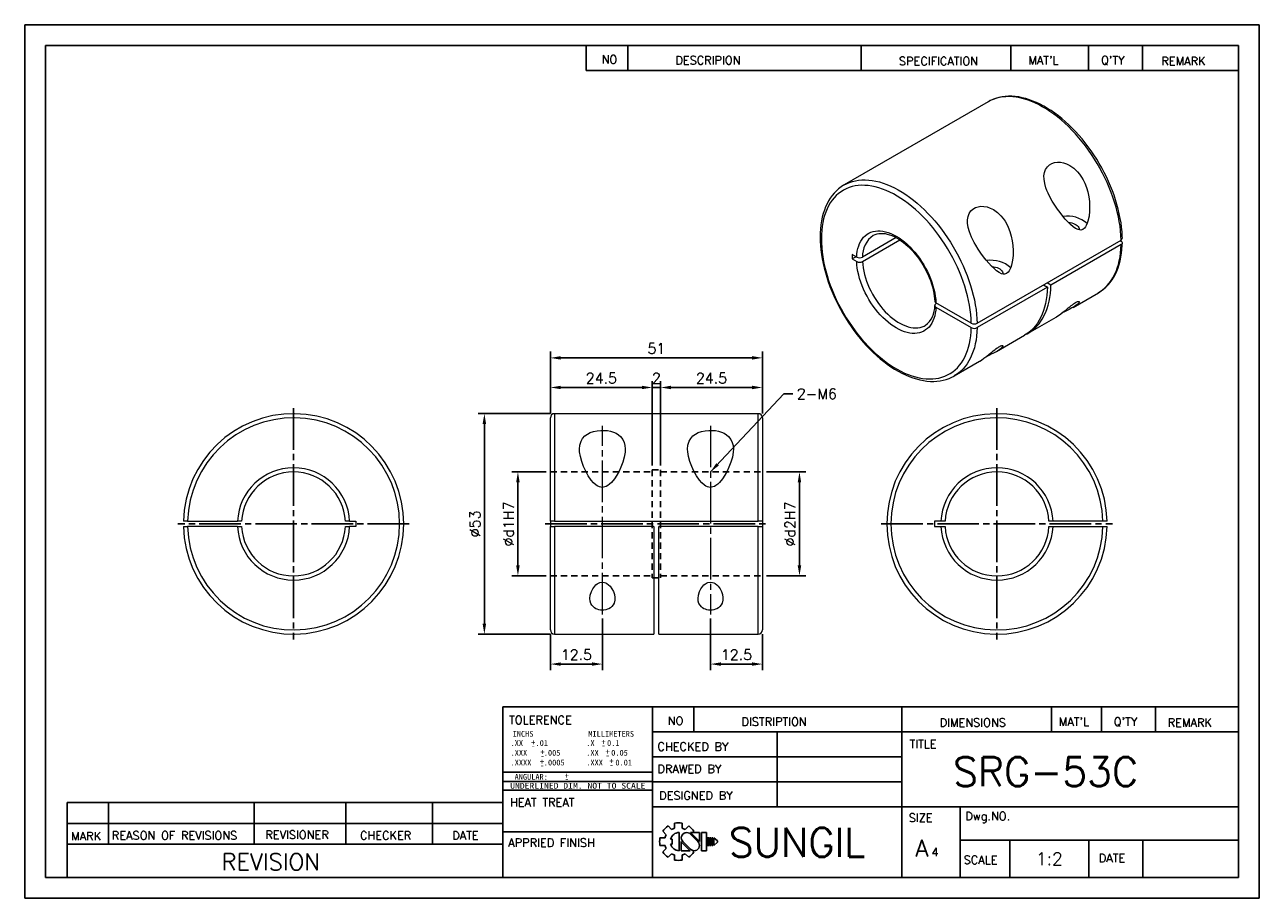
# Model space of a CAD drawing. Extents: x 10 to 307, y 10 to 220.
import ezdxf
from ezdxf.enums import TextEntityAlignment as Align

# ---------------------------------------------------------------- set-up
doc = ezdxf.new("R2010")
doc.units = 0
doc.header["$LTSCALE"] = 0.5
doc.header["$MEASUREMENT"] = 0
doc.linetypes.add('CENTER', pattern=[27, 20, -2, 3, -2])
doc.linetypes.add('HIDDEN', pattern=[5, 3, -2])
doc.layers.get('0').update_dxf_attribs({"linetype": 'CONTINUOUS'})
doc.layers.get('Defpoints').update_dxf_attribs({"linetype": 'CONTINUOUS'})
doc.layers.add('DIM', color=4, linetype='CONTINUOUS')
doc.styles.add('MONOTXT', font='DotumChe.ttf')
doc.styles.get("Standard").update_dxf_attribs({"font": 'romans.shx', "bigfont": 'whgtxt.shx'})
doc.dimstyles.new('LIM', dxfattribs={"dimtxt": 2.5, "dimasz": 2.5, "dimexe": 1.5, "dimexo": 1, "dimgap": 1, "dimtad": 1, "dimdec": 3, "dimzin": 9, "dimdsep": 46, "dimtxsty": 'Standard', "dimcen": 2.5, "dimclrd": 1, "dimclre": 1, "dimadec": 0, "dimazin": 0, "dimtfac": 1, "dimtdec": 3, "dimtmove": 0, "dimatfit": 3, "dimfxl": 0, "dimtolj": 1, "dimtzin": 0, "dimarcsym": 0})

# ---------------------------------------------------------------- blocks, each defined once
blk = doc.blocks.new('*D154')
at = {"color": 1, "lineweight": -2}
for p, q in [((136.47, 126.5), (136.47, 141.41)), ((138.97, 139.91), (184.97, 139.91)), ((187.47, 126.5), (187.47, 141.41))]:
    blk.add_line(p, q, dxfattribs=at)
at = {"color": 1}
for points in [[(138.97, 140.33), (138.97, 139.49), (136.47, 139.91)], [(184.97, 140.33), (184.97, 139.49), (187.47, 139.91)]]:
    blk.add_solid(points, dxfattribs=at)
at = {"layer": 'Defpoints', "color": 0}
for p in [(187.47, 139.91), (136.47, 125.5), (187.47, 125.5)]:
    blk.add_point(p, dxfattribs=at)
at = {"color": 0, "insert": (161.97, 142.16), "char_height": 2.5, "attachment_point": 5}
blk.add_mtext('\\A1;51', dxfattribs=at)
blk = doc.blocks.new('*D156')
at = {"color": 1, "lineweight": -2}
for p, q in [((136.47, 126.5), (136.47, 134.29)), ((160.97, 114), (160.97, 134.29)), ((138.97, 132.79), (158.47, 132.79))]:
    blk.add_line(p, q, dxfattribs=at)
at = {"color": 1}
for points in [[(138.97, 133.21), (138.97, 132.38), (136.47, 132.79)], [(158.47, 133.21), (158.47, 132.38), (160.97, 132.79)]]:
    blk.add_solid(points, dxfattribs=at)
at = {"layer": 'Defpoints', "color": 0}
for p in [(160.97, 132.79), (136.47, 125.5), (160.97, 113)]:
    blk.add_point(p, dxfattribs=at)
at = {"color": 0, "insert": (148.72, 135.04), "char_height": 2.5, "attachment_point": 5}
blk.add_mtext('\\A1;24.5', dxfattribs=at)
blk = doc.blocks.new('*D157')
at = {"color": 1, "lineweight": -2}
for p, q in [((162.97, 114), (162.97, 134.29)), ((187.47, 126.5), (187.47, 134.29)), ((184.97, 132.79), (165.47, 132.79))]:
    blk.add_line(p, q, dxfattribs=at)
at = {"color": 1}
for points in [[(165.47, 133.21), (165.47, 132.38), (162.97, 132.79)], [(184.97, 133.21), (184.97, 132.38), (187.47, 132.79)]]:
    blk.add_solid(points, dxfattribs=at)
at = {"layer": 'Defpoints', "color": 0}
for p in [(162.97, 132.79), (187.47, 125.5), (162.97, 113)]:
    blk.add_point(p, dxfattribs=at)
at = {"color": 0, "insert": (175.22, 135.04), "char_height": 2.5, "attachment_point": 5}
blk.add_mtext('\\A1;24.5', dxfattribs=at)
blk = doc.blocks.new('*D158')
at = {"color": 1, "lineweight": -2}
for p, q in [((160.97, 114), (160.97, 134.29)), ((162.97, 114), (162.97, 134.29)), ((158.47, 132.79), (155.97, 132.79)), ((160.97, 132.79), (162.97, 132.79)), ((165.47, 132.79), (167.97, 132.79))]:
    blk.add_line(p, q, dxfattribs=at)
at = {"color": 1}
for points in [[(158.47, 133.21), (158.47, 132.38), (160.97, 132.79)], [(165.47, 133.21), (165.47, 132.38), (162.97, 132.79)]]:
    blk.add_solid(points, dxfattribs=at)
at = {"layer": 'Defpoints', "color": 0}
for p in [(162.97, 132.79), (160.97, 113), (162.97, 113)]:
    blk.add_point(p, dxfattribs=at)
at = {"color": 0, "insert": (161.97, 135.04), "char_height": 2.5, "attachment_point": 5}
blk.add_mtext('\\A1;2', dxfattribs=at)
blk = doc.blocks.new('*D159')
at = {"color": 1, "lineweight": -2}
for p, q in [((148.97, 77.23), (148.97, 64.8)), ((136.47, 73.5), (136.47, 64.8)), ((138.97, 66.3), (146.47, 66.3))]:
    blk.add_line(p, q, dxfattribs=at)
at = {"color": 1}
for points in [[(138.97, 66.72), (138.97, 65.89), (136.47, 66.3)], [(146.47, 66.72), (146.47, 65.89), (148.97, 66.3)]]:
    blk.add_solid(points, dxfattribs=at)
at = {"layer": 'Defpoints', "color": 0}
for p in [(148.97, 78.23), (136.47, 74.5), (148.97, 66.3)]:
    blk.add_point(p, dxfattribs=at)
at = {"color": 0, "insert": (142.72, 68.55), "char_height": 2.5, "attachment_point": 5}
blk.add_mtext('\\A1;12.5', dxfattribs=at)
blk = doc.blocks.new('*D160')
at = {"color": 1, "lineweight": -2}
for p, q in [((174.97, 77.23), (174.97, 64.8)), ((187.47, 73.5), (187.47, 64.8)), ((184.97, 66.3), (177.47, 66.3))]:
    blk.add_line(p, q, dxfattribs=at)
at = {"color": 1}
for points in [[(177.47, 66.72), (177.47, 65.89), (174.97, 66.3)], [(184.97, 66.72), (184.97, 65.89), (187.47, 66.3)]]:
    blk.add_solid(points, dxfattribs=at)
at = {"layer": 'Defpoints', "color": 0}
for p in [(174.97, 78.23), (187.47, 74.5), (174.97, 66.3)]:
    blk.add_point(p, dxfattribs=at)
at = {"color": 0, "insert": (181.22, 68.55), "char_height": 2.5, "attachment_point": 5}
blk.add_mtext('\\A1;12.5', dxfattribs=at)
blk = doc.blocks.new('*D161')
at = {"color": 1, "lineweight": -2}
for p, q in [((136.47, 126.5), (119.08, 126.5)), ((120.58, 76), (120.58, 124)), ((136.47, 73.5), (119.08, 73.5))]:
    blk.add_line(p, q, dxfattribs=at)
at = {"color": 1}
for points in [[(120.16, 124), (121, 124), (120.58, 126.5)], [(120.16, 76), (121, 76), (120.58, 73.5)]]:
    blk.add_solid(points, dxfattribs=at)
at = {"layer": 'Defpoints', "color": 0}
for p in [(120.58, 126.5), (137.47, 126.5), (137.47, 73.5)]:
    blk.add_point(p, dxfattribs=at)
at = {"color": 0, "insert": (118.33, 100), "char_height": 2.5, "attachment_point": 5, "rotation": 90}
blk.add_mtext('\\A1;%%c53', dxfattribs=at)
blk = doc.blocks.new('*D162')
at = {"color": 1, "lineweight": -2}
for p, q in [((135.47, 112.5), (127.15, 112.5)), ((128.65, 110), (128.65, 90)), ((135.47, 87.5), (127.15, 87.5))]:
    blk.add_line(p, q, dxfattribs=at)
at = {"color": 1}
for points in [[(128.23, 110), (129.07, 110), (128.65, 112.5)], [(128.23, 90), (129.07, 90), (128.65, 87.5)]]:
    blk.add_solid(points, dxfattribs=at)
at = {"layer": 'Defpoints', "color": 0}
for p in [(136.47, 112.5), (128.65, 87.5), (136.47, 87.5)]:
    blk.add_point(p, dxfattribs=at)
at = {"color": 0, "insert": (126.4, 100), "char_height": 2.5, "attachment_point": 5, "rotation": 90}
blk.add_mtext('\\A1;%%cd1H7', dxfattribs=at)
blk = doc.blocks.new('*D163')
at = {"color": 1, "lineweight": -2}
for p, q in [((188.47, 112.5), (197.88, 112.5)), ((196.38, 110), (196.38, 90)), ((188.47, 87.5), (197.88, 87.5))]:
    blk.add_line(p, q, dxfattribs=at)
at = {"color": 1}
for points in [[(195.96, 110), (196.79, 110), (196.38, 112.5)], [(195.96, 90), (196.79, 90), (196.38, 87.5)]]:
    blk.add_solid(points, dxfattribs=at)
at = {"layer": 'Defpoints', "color": 0}
for p in [(187.47, 112.5), (187.47, 87.5), (196.38, 87.5)]:
    blk.add_point(p, dxfattribs=at)
at = {"color": 0, "insert": (194.13, 100), "char_height": 2.5, "attachment_point": 5, "rotation": 90}
blk.add_mtext('\\A1;%%cd2H7', dxfattribs=at)

msp = doc.modelspace()

# ---------------------------------------------------------------- linework, layer by layer
for p, q in [((307, 220), (10, 220)), ((10, 220), (10, 10)), ((307, 10), (307, 220)), ((302, 215), (15, 215)), ((15, 215), (15, 15)), ((145.0907, 215), (145.0907, 209)), ((155.0907, 215), (155.0907, 209)), ((211.2097, 215), (211.2097, 209)), ((247.2097, 215), (247.2097, 209)), ((265.9405, 215), (265.9405, 209)), ((278.9405, 215), (278.9405, 209)), ((302, 15), (302, 215)), ((145.0907, 209), (302, 209)), ((125, 15), (125, 56)), ((125, 56), (302, 56)), ((161, 56), (161, 15)), ((171, 56), (171, 50)), ((221, 56), (221, 15)), ((257, 56), (257, 50)), ((269, 56), (269, 50)), ((282, 56), (282, 50)), ((161, 50), (302, 50)), ((191, 50), (191, 32)), ((161, 44), (221, 44)), ((125, 36), (161, 36)), ((161, 38), (221, 38)), ((20.1963, 15), (20.1963, 33)), ((20.1963, 33), (125, 33)), ((30.1963, 33), (30.1963, 23)), ((65.2416, 33), (65.2416, 23)), ((87.2739, 33), (87.2739, 23)), ((108.0991, 33), (108.0991, 23)), ((161, 32), (302, 32)), ((235, 32), (235, 15)), ((20.1963, 28), (125, 28)), ((125, 26), (161, 26)), ((235, 24), (302, 24)), ((247, 24), (247, 15)), ((265.9684, 24), (265.9684, 15)), ((279.008, 24), (279.008, 15)), ((20.1963, 23), (125, 23)), ((15, 15), (302, 15)), ((10, 10), (307, 10))]:
    msp.add_line(p, q)
at = {"color": 7, "linetype": 'Continuous', "lineweight": 15}
for p, q in [((241.7817, 201.4762), (207.1335, 181.4742)), ((241.8166, 201.4963), (241.7817, 201.4762)), ((219.6379, 168.8162), (211.5555, 164.1503)), ((211.5555, 163.0888), (220.5339, 168.272)), ((239.1151, 148.2405), (273.7633, 168.2425)), ((273.7633, 167.181), (256.8635, 157.425)), ((273.5511, 168.12), (273.7631, 167.9976)), ((210.1404, 164.1509), (209.0687, 164.7696)), ((209.0687, 164.7696), (209.0687, 163.7081)), ((209.9881, 164.2388), (209.0687, 163.7081)), ((209.0687, 163.7081), (210.1404, 163.0894)), ((255.0956, 157.4659), (256.015, 156.9351)), ((256.8635, 157.425), (255.9441, 157.9557)), ((256.015, 156.9351), (239.1151, 147.179)), ((262.1849, 152.0573), (268.2796, 155.5757)), ((229.4216, 153.0201), (229.2093, 152.8975)), ((237.7007, 148.2407), (229.2102, 153.1421)), ((229.2102, 152.0806), (237.7007, 147.1792)), ((251.3797, 145.8196), (258.1062, 149.7027)), ((243.8001, 141.444), (250.5312, 145.3297)), ((233.6313, 135.5737), (239.7214, 139.0894)), ((233.6313, 135.5737), (233.5786, 135.5434)), ((136.4739, 100.6478), (136.4739, 125.4978)), ((186.4739, 126.4978), (137.4739, 126.4978)), ((137.4739, 126.4978), (137.4739, 100.6478)), ((186.4739, 100.6478), (186.4739, 126.4978)), ((187.4739, 125.4978), (187.4739, 100.6478)), ((136.4739, 100.6478), (136.4739, 113.4978)), ((187.4739, 113.4978), (187.4739, 100.6478)), ((49.1831, 100.6478), (48.1828, 100.6478)), ((48.1828, 99.3478), (49.1831, 99.3478)), ((49.1831, 100.6478), (61.1905, 100.6478)), ((61.1905, 99.3478), (49.1831, 99.3478)), ((62.1918, 100.6478), (61.1905, 100.6478)), ((61.1905, 99.3478), (62.1918, 99.3478)), ((88.1592, 100.6478), (87.158, 100.6478)), ((87.158, 99.3478), (88.1592, 99.3478)), ((88.1592, 100.6478), (89.6749, 100.6478)), ((89.6749, 99.3478), (88.1592, 99.3478)), ((89.6749, 100.6478), (89.6749, 99.3478)), ((137.4739, 100.6478), (136.4739, 100.6478)), ((136.4739, 100.6478), (136.4739, 99.3478)), ((136.4739, 74.4978), (136.4739, 99.3478)), ((136.4739, 99.3478), (137.4739, 99.3478)), ((136.4739, 86.4978), (136.4739, 99.3478)), ((137.4739, 100.6478), (186.4739, 100.6478)), ((161.3739, 99.3478), (137.4739, 99.3478)), ((137.4739, 99.3478), (137.4739, 73.4978)), ((161.3739, 99.3478), (161.3739, 73.4978)), ((162.5739, 73.4978), (162.5739, 99.3478)), ((186.4739, 99.3478), (162.5739, 99.3478)), ((187.4739, 100.6478), (186.4739, 100.6478)), ((186.4739, 99.3478), (187.4739, 99.3478)), ((186.4739, 73.4978), (186.4739, 99.3478)), ((187.4739, 100.6478), (187.4739, 99.3478)), ((187.4739, 99.3478), (187.4739, 74.4978)), ((187.4739, 99.3478), (187.4739, 86.4978)), ((228.89, 100.6478), (228.89, 99.3478)), ((230.4057, 100.6478), (228.89, 100.6478)), ((228.89, 99.3478), (230.4057, 99.3478)), ((231.4069, 100.6478), (230.4057, 100.6478)), ((230.4057, 99.3478), (231.4069, 99.3478)), ((257.3744, 100.6478), (256.3731, 100.6478)), ((256.3731, 99.3478), (257.3744, 99.3478)), ((269.3817, 100.6478), (257.3744, 100.6478)), ((257.3744, 99.3478), (269.3817, 99.3478)), ((270.3821, 100.6478), (269.3817, 100.6478)), ((269.3817, 99.3478), (270.3821, 99.3478)), ((137.4739, 73.4978), (161.3739, 73.4978)), ((162.5739, 73.4978), (186.4739, 73.4978))]:
    msp.add_line(p, q, dxfattribs=at)
at = {"color": 1, "linetype": 'CENTER'}
for p, q in [((74.6749, 127.8228), (74.6749, 72.1728)), ((243.8902, 127.8228), (243.8902, 72.1728)), ((102.4999, 99.9978), (46.8605, 99.9978)), ((135.1989, 99.9978), (188.7489, 99.9978)), ((216.0652, 99.9978), (271.7087, 99.9978))]:
    msp.add_line(p, q, dxfattribs=at)
at = {"color": 1, "linetype": 'CENTER', "lineweight": 15}
for p, q in [((148.9739, 78.2286), (148.9739, 123.6123)), ((174.9739, 123.6123), (174.9739, 78.2286))]:
    msp.add_line(p, q, dxfattribs=at)
at = {"color": 5, "linetype": 'HIDDEN'}
for p, q in [((160.9739, 112.9978), (160.9739, 86.9978)), ((160.9739, 112.9978), (162.9739, 112.9978)), ((162.9739, 112.9978), (162.9739, 86.9978)), ((136.4739, 112.4978), (160.9739, 112.4978)), ((162.9739, 112.4978), (187.4739, 112.4978)), ((136.4739, 87.4978), (160.9739, 87.4978)), ((160.9739, 86.9978), (162.9739, 86.9978)), ((162.9739, 87.4978), (187.4739, 87.4978))]:
    msp.add_line(p, q, dxfattribs=at)
at = {"color": 0}
for p, q in [((125, 40.2855), (161, 40.2855)), ((125, 38.0531), (161, 38.0531))]:
    msp.add_line(p, q, dxfattribs=at)
at = {"color": 7, "linetype": 'Continuous', "lineweight": 15, "flags": 128}
for points in [[(273.7633, 168.2425), (273.7187, 169.3208), (273.6298, 170.4209), (273.4968, 171.5402), (273.32, 172.6761), (273.0998, 173.8258), (272.8368, 174.9867), (272.5315, 176.156), (272.1847, 177.3309), (271.7972, 178.5086), (271.37, 179.6864), (270.904, 180.8615), (270.4004, 182.031), (269.8603, 183.1921), (269.2851, 184.3423), (268.6761, 185.4786), (268.0346, 186.5984), (267.3624, 187.6991), (266.6609, 188.778), (265.9318, 189.8326), (265.1769, 190.8604), (264.3979, 191.859), (263.5967, 192.8259), (262.7751, 193.7589), (261.9352, 194.6558), (261.079, 195.5145), (260.2084, 196.3328), (259.3255, 197.1089), (258.4324, 197.841), (257.5312, 198.5272), (256.6241, 199.166), (255.7133, 199.7558), (254.8008, 200.2953), (253.8889, 200.7832), (252.9797, 201.2183), (252.0753, 201.5995), (251.178, 201.9261), (250.2897, 202.1971), (249.4128, 202.412), (248.5491, 202.5703), (247.7008, 202.6715), (246.87, 202.7155), (246.0584, 202.7021), (245.2682, 202.6314), (244.5011, 202.5035), (243.7589, 202.3187), (243.0435, 202.0775), (242.3565, 201.7805), (241.8166, 201.4963)], [(274.0562, 168.6516), (274.0392, 169.1942), (273.976, 170.2357), (273.8725, 171.2941), (273.729, 172.3671), (273.5459, 173.4525), (273.3238, 174.5481), (273.0632, 175.6517), (272.7648, 176.7608), (272.4292, 177.8733), (272.0571, 178.987), (271.6495, 180.0994), (271.2072, 181.2084), (270.7312, 182.3116), (270.2224, 183.4069), (269.6821, 184.4919), (269.1111, 185.5644), (268.5109, 186.6223), (267.8826, 187.6632), (267.2275, 188.6852), (266.547, 189.686), (265.8424, 190.6635), (265.1152, 191.6158), (264.3668, 192.5409), (263.5988, 193.4367), (262.8127, 194.3016), (262.0101, 195.1335), (261.1925, 195.9308), (260.3615, 196.6918), (259.5189, 197.4148), (258.6662, 198.0983), (257.8051, 198.7407), (256.9374, 199.3406), (256.0647, 199.8967), (255.1887, 200.4076), (254.3112, 200.872), (253.434, 201.2889), (252.5589, 201.6571), (251.6879, 201.9755), (250.8228, 202.2433), (249.9657, 202.4597), (249.1185, 202.6241), (248.2834, 202.7358), (247.4625, 202.7947), (246.658, 202.8007), (245.8718, 202.7538), (245.1061, 202.6544), (244.3626, 202.5031), (243.643, 202.3006), (242.9489, 202.0477), (242.2815, 201.7452), (241.8221, 201.4929)], [(256.7984, 178.2788), (256.1808, 179.5103), (255.9063, 180.1516), (255.6646, 180.8037), (255.3716, 181.8319), (255.2076, 182.8755), (255.1988, 183.7015), (255.3252, 184.5028), (255.5919, 185.2139), (256.0214, 185.8521), (256.5065, 186.2981), (257.1079, 186.6461), (257.7312, 186.8547), (258.4247, 186.954), (259.1398, 186.9366), (259.8833, 186.8035), (260.6537, 186.546), (261.4111, 186.1707), (262.3698, 185.5026), (263.2456, 184.6636), (263.754, 184.0479), (264.2132, 183.3856), (264.6278, 182.674), (264.9913, 181.9293), (265.4029, 180.8798), (265.726, 179.7908), (265.9658, 178.656), (266.1188, 177.4992), (266.1846, 176.3397), (266.1619, 175.1721), (266.0383, 173.9849), (265.7883, 172.8079), (265.6094, 172.2599), (265.3771, 171.7332), (265.1875, 171.4104), (264.9608, 171.1187), (264.5358, 170.7806), (264.0642, 170.64), (263.7282, 170.6514), (263.3922, 170.7348), (262.7883, 171.0242), (262.202, 171.4334), (261.5665, 171.9804), (260.9436, 172.5965), (260.3222, 173.275), (259.7083, 174.0004), (259.0578, 174.8263), (258.4189, 175.6982), (257.7886, 176.6271), (257.1834, 177.6015), (256.7984, 178.2788)], [(207.1335, 181.4687), (206.9939, 181.3921), (206.3834, 180.993), (205.8031, 180.5471), (205.2539, 180.0552), (204.7368, 179.5181), (204.2527, 178.9365), (203.8026, 178.3114), (203.3876, 177.644), (203.0086, 176.9352), (202.6667, 176.1867), (202.3628, 175.3999), (202.0977, 174.5767), (201.8721, 173.719), (201.6866, 172.8287), (201.5416, 171.9081), (201.4372, 170.9593), (201.3738, 169.9844), (201.3512, 168.9858), (201.3695, 167.9655), (201.4284, 166.9259), (201.5276, 165.8693), (201.6669, 164.7977), (201.8457, 163.7135), (202.0637, 162.6188), (202.3202, 161.5161), (202.6147, 160.4074), (202.9464, 159.2951), (203.3146, 158.1815), (203.7185, 157.0688), (204.1571, 155.9594), (204.6296, 154.8554), (205.1349, 153.7592), (205.672, 152.673), (206.2397, 151.599), (206.8369, 150.5395), (207.4622, 149.4966), (208.1145, 148.4726), (208.7924, 147.4694), (209.4945, 146.4893), (210.2194, 145.5342), (210.9656, 144.6062), (211.7315, 143.7071), (212.5158, 142.8389), (213.3168, 142.0033), (214.1328, 141.2023), (214.9624, 140.4373), (215.8039, 139.7102), (216.6556, 139.0224), (217.5159, 138.3756), (218.383, 137.7711), (219.2552, 137.2103), (220.131, 136.6945), (221.0084, 136.2251), (221.8857, 135.8031), (222.7611, 135.4297), (223.6326, 135.1059), (224.4985, 134.8327), (225.3565, 134.6107), (226.2049, 134.4408), (227.0413, 134.3235), (227.8638, 134.2589), (228.6702, 134.2473), (229.4585, 134.2886), (230.2265, 134.3824), (230.9724, 134.5282), (231.6946, 134.7253), (232.3915, 134.9729), (233.0618, 135.2701), (233.5723, 135.5451)], [(237.7007, 148.2407), (237.6559, 149.295), (237.5671, 150.3709), (237.4346, 151.4657), (237.2587, 152.5769), (237.0397, 153.7015), (236.7783, 154.837), (236.475, 155.9805), (236.1307, 157.1292), (235.7461, 158.2803), (235.3221, 159.431), (234.86, 160.5785), (234.3606, 161.7199), (233.8254, 162.8526), (233.2555, 163.9737), (232.6524, 165.0804), (232.0176, 166.1701), (231.3526, 167.2401), (230.659, 168.2878), (229.9386, 169.3106), (229.1931, 170.306), (228.4242, 171.2716), (227.634, 172.205), (226.8243, 173.104), (225.9972, 173.9663), (225.1545, 174.7898), (224.2985, 175.5726), (223.4311, 176.3126), (222.5546, 177.0082), (221.671, 177.6575), (220.7826, 178.259), (219.8914, 178.8113), (218.9997, 179.3129), (218.1097, 179.7627), (217.2234, 180.1596), (216.3432, 180.5025), (215.4712, 180.7907), (214.6094, 181.0234), (213.76, 181.2), (212.9251, 181.3202), (212.1067, 181.3837), (211.3068, 181.3902), (210.5273, 181.3398), (209.7703, 181.2326), (209.0374, 181.0689), (208.3306, 180.849), (207.6516, 180.5735), (207.0019, 180.2431), (206.3833, 179.8586), (205.7971, 179.4208), (205.245, 178.931), (204.7281, 178.3903), (204.2477, 177.7999), (203.8051, 177.1614), (203.4013, 176.4764), (203.0374, 175.7464), (202.7141, 174.9733), (202.4323, 174.1589), (202.1927, 173.3053), (201.9958, 172.4146), (201.8422, 171.4889), (201.7322, 170.5305), (201.6661, 169.5417), (201.6441, 168.5249), (201.6661, 167.4828), (201.7322, 166.4176), (201.8422, 165.3322), (201.9958, 164.2292), (202.1927, 163.1111), (202.4323, 161.9809), (202.7141, 160.8412), (203.0374, 159.6949), (203.4013, 158.5446), (203.8051, 157.3934), (204.2477, 156.2439), (204.7281, 155.0989), (205.245, 153.9614), (205.7971, 152.834), (206.3833, 151.7196), (207.0019, 150.6207), (207.6516, 149.5402), (208.3306, 148.4807), (209.0374, 147.4448), (209.7703, 146.4349), (210.5273, 145.4537), (211.3068, 144.5034), (212.1067, 143.5864), (212.9251, 142.7049), (213.76, 141.8611), (214.6094, 141.0571), (215.4712, 140.2948), (216.3432, 139.5761), (217.2234, 138.9028), (218.1097, 138.2764), (218.9997, 137.6986), (219.8914, 137.1707), (220.7826, 136.694), (221.671, 136.2698), (222.5546, 135.899), (223.4311, 135.5825), (224.2985, 135.3211), (225.1545, 135.1155), (225.9972, 134.9661), (226.8243, 134.8734), (227.634, 134.8375), (228.4242, 134.8586), (229.1931, 134.9365), (229.9386, 135.0711), (230.659, 135.2622), (231.3526, 135.5091), (232.0176, 135.8113), (232.6524, 136.168), (233.2555, 136.5785), (233.8254, 137.0416), (234.3606, 137.5562), (234.86, 138.1212), (235.3221, 138.7351), (235.7461, 139.3963), (236.1307, 140.1034), (236.475, 140.8545), (236.7783, 141.6478), (237.0397, 142.4814), (237.2587, 143.3533), (237.4346, 144.2612), (237.5671, 145.2031), (237.6559, 146.1765), (237.7007, 147.1792)], [(207.1313, 181.473), (207.7083, 181.7785), (208.3953, 182.0755), (209.1107, 182.3167), (209.8528, 182.5015), (210.6199, 182.6294), (211.4102, 182.7001), (212.2217, 182.7135), (213.0526, 182.6695), (213.9009, 182.5683), (214.7645, 182.41), (215.6415, 182.1951), (216.5297, 181.9241), (217.4271, 181.5975), (218.3314, 181.2163), (219.2407, 180.7812), (220.1526, 180.2933), (221.0651, 179.7538), (221.9759, 179.164), (222.883, 178.5252), (223.7841, 177.839), (224.6772, 177.1069), (225.5601, 176.3308), (226.4307, 175.5125), (227.287, 174.6538), (228.1269, 173.7569), (228.9484, 172.8239), (229.7496, 171.857), (230.5286, 170.8584), (231.2836, 169.8306), (232.0127, 168.776), (232.7142, 167.6971), (233.3864, 166.5964), (234.0278, 165.4766), (234.6369, 164.3403), (235.2121, 163.1901), (235.7522, 162.029), (236.2558, 160.8595), (236.7218, 159.6844), (237.149, 158.5066), (237.5365, 157.3289), (237.8833, 156.154), (238.1885, 154.9847), (238.4516, 153.8238), (238.6718, 152.6741), (238.8486, 151.5382), (238.9816, 150.4189), (239.0705, 149.3188), (239.1151, 148.2405)], [(238.4136, 167.6655), (237.7961, 168.897), (237.5215, 169.5383), (237.2798, 170.1904), (236.9869, 171.2186), (236.8229, 172.2622), (236.814, 173.0882), (236.9404, 173.8895), (237.2071, 174.6006), (237.6366, 175.2388), (238.1217, 175.6848), (238.7231, 176.0328), (239.3464, 176.2414), (240.0399, 176.3407), (240.755, 176.3233), (241.4985, 176.1902), (242.2689, 175.9327), (243.0263, 175.5574), (243.985, 174.8893), (244.8608, 174.0503), (245.3692, 173.4346), (245.8284, 172.7723), (246.2431, 172.0607), (246.6065, 171.316), (247.0181, 170.2665), (247.3412, 169.1775), (247.581, 168.0427), (247.734, 166.8859), (247.7999, 165.7264), (247.7772, 164.5588), (247.6535, 163.3716), (247.4035, 162.1946), (247.2246, 161.6466), (246.9923, 161.1199), (246.8027, 160.7971), (246.576, 160.5054), (246.151, 160.1673), (245.6794, 160.0267), (245.3434, 160.0381), (245.0074, 160.1215), (244.4036, 160.4109), (243.8172, 160.8201), (243.1817, 161.3671), (242.5588, 161.9832), (241.9374, 162.6617), (241.3235, 163.3871), (240.6731, 164.2129), (240.0341, 165.0849), (239.4038, 166.0138), (238.7986, 166.9882), (238.4136, 167.6655)], [(261.0724, 172.4884), (261.4992, 172.4381), (261.911, 172.3521), (262.2968, 172.2324), (262.6483, 172.0816), (262.958, 171.9028), (263.2193, 171.6999), (263.4266, 171.4772), (263.5756, 171.2394), (263.663, 170.9917), (263.687, 170.7392), (263.6821, 170.6667)], [(210.1404, 164.1509), (210.195, 164.8795), (210.2951, 165.5757), (210.44, 166.2363), (210.6291, 166.8579), (210.8616, 167.4377), (211.1362, 167.9729), (211.4518, 168.4608), (211.8067, 168.8992), (212.1993, 169.286), (212.6277, 169.6193), (213.0898, 169.8976), (213.5835, 170.1194), (214.1063, 170.2837), (214.6558, 170.3898), (215.2294, 170.4371), (215.8242, 170.4254), (216.4374, 170.3547), (217.0662, 170.2255), (217.7075, 170.0383), (218.3582, 169.794), (219.0152, 169.4938), (219.6753, 169.139), (220.3355, 168.7316), (220.9924, 168.2732), (221.6431, 167.7663), (222.2844, 167.2131), (222.9132, 166.6164), (223.5264, 165.979), (224.1213, 165.3039), (224.6948, 164.5944), (225.2443, 163.8539), (225.7671, 163.0859), (226.2608, 162.2941), (226.7229, 161.4823), (227.1513, 160.6544), (227.5439, 159.8143), (227.8988, 158.9661), (228.2144, 158.1139), (228.489, 157.2616), (228.7215, 156.4134), (228.9106, 155.5734), (229.0556, 154.7455), (229.1556, 153.9338), (229.2102, 153.1421)], [(214.137, 169.3465), (214.2178, 169.397), (214.6208, 169.5832), (215.0519, 169.7207), (215.506, 169.8082), (215.9796, 169.8461), (216.4708, 169.8354), (216.9782, 169.7769), (217.5007, 169.671), (218.0369, 169.5181), (218.5849, 169.3183), (219.1428, 169.0721), (219.708, 168.7799), (220.278, 168.4426), (220.8501, 168.0612), (221.4213, 167.6372), (221.9891, 167.1721), (222.5505, 166.6678), (223.1028, 166.1263), (223.6433, 165.5501), (224.1692, 164.9416), (224.6781, 164.3035), (225.1675, 163.6388), (225.6349, 162.9504), (226.0783, 162.2416), (226.4954, 161.5155), (226.8844, 160.7755), (227.2434, 160.0253), (227.5709, 159.2681), (227.8653, 158.5077), (228.1255, 157.7476), (228.3503, 156.9915), (228.5389, 156.2429), (228.6907, 155.5055), (228.8053, 154.7827), (228.8825, 154.078), (228.9147, 153.5378)], [(268.2573, 155.5669), (268.3524, 155.6182), (268.966, 156.0121), (269.5496, 156.453), (270.1021, 156.9401), (270.6227, 157.4725), (271.1104, 158.0494), (271.5641, 158.6698), (271.983, 159.3329), (272.3658, 160.0373), (272.7117, 160.7816), (273.0197, 161.5644), (273.289, 162.3838), (273.5188, 163.238), (273.7086, 164.1249), (273.858, 165.0423), (273.9666, 165.9883), (274.0344, 166.9605), (274.0562, 167.5876)], [(268.2796, 155.5757), (268.6761, 155.8187), (269.2851, 156.2518), (269.8603, 156.7377), (270.4004, 157.2754), (270.904, 157.8634), (271.37, 158.5004), (271.7972, 159.1849), (272.1847, 159.9153), (272.5315, 160.6899), (272.8368, 161.5067), (273.0998, 162.3639), (273.32, 163.2594), (273.4968, 164.1911), (273.6298, 165.1568), (273.7187, 166.1543), (273.7633, 167.181)], [(273.7633, 167.181), (273.7885, 167.1961), (273.9726, 167.3582), (274.0534, 167.5463), (274.0218, 167.7392), (273.8814, 167.9153), (273.7631, 167.9976)], [(229.2102, 152.0806), (229.1556, 151.352), (229.0556, 150.6557), (228.9106, 149.9952), (228.7215, 149.3736), (228.489, 148.7938), (228.2144, 148.2586), (227.8988, 147.7707), (227.5439, 147.3322), (227.1513, 146.9454), (226.7229, 146.6121), (226.2608, 146.3339), (225.7671, 146.1121), (225.2443, 145.9478), (224.6948, 145.8417), (224.1213, 145.7944), (223.5264, 145.8061), (222.9132, 145.8767), (222.2844, 146.006), (221.6431, 146.1932), (220.9924, 146.4375), (220.3355, 146.7377), (219.6753, 147.0924), (219.0152, 147.4999), (218.3582, 147.9582), (217.7075, 148.4652), (217.0662, 149.0184), (216.4374, 149.6151), (215.8242, 150.2525), (215.2294, 150.9276), (214.6558, 151.6371), (214.1063, 152.3776), (213.5835, 153.1456), (213.0898, 153.9374), (212.6277, 154.7492), (212.1993, 155.5771), (211.8067, 156.4172), (211.4518, 157.2654), (211.1362, 158.1176), (210.8616, 158.9699), (210.6291, 159.8181), (210.44, 160.6581), (210.2951, 161.4859), (210.195, 162.2977), (210.1404, 163.0894)], [(211.5555, 163.0888), (211.61, 162.3393), (211.7082, 161.5707), (211.8497, 160.7869), (212.0337, 159.9919), (212.2594, 159.1895), (212.5256, 158.3838), (212.831, 157.5788), (213.1741, 156.7785), (213.5531, 155.9869), (213.9661, 155.2079), (214.4112, 154.4456), (214.8861, 153.7035), (215.3884, 152.9855), (215.9156, 152.2951), (216.4651, 151.6358), (217.0341, 151.0109), (217.6198, 150.4234), (218.2193, 149.8763), (218.8296, 149.3724), (219.4476, 148.9141), (220.0703, 148.5037), (220.6945, 148.1434), (221.3172, 147.8348), (221.9353, 147.5795), (222.5455, 147.3788), (223.145, 147.2337), (223.7308, 147.1449), (224.2998, 147.1129), (224.8492, 147.1378), (225.3764, 147.2195), (225.8787, 147.3576), (226.3536, 147.5514), (226.6297, 147.6971)], [(242.6876, 161.8751), (243.1144, 161.8248), (243.5263, 161.7388), (243.9121, 161.6191), (244.2635, 161.4683), (244.5732, 161.2895), (244.8345, 161.0866), (245.0419, 160.8639), (245.1908, 160.6261), (245.2782, 160.3784), (245.3022, 160.1259), (245.2973, 160.0534)], [(250.9487, 145.5864), (251.1348, 145.6833), (251.7762, 146.0626), (252.3853, 146.4957), (252.9605, 146.9817), (253.5006, 147.5193), (254.0042, 148.1073), (254.4702, 148.7443), (254.8974, 149.4289), (255.2849, 150.1592), (255.6316, 150.9338), (255.9369, 151.7506), (256.2, 152.6078), (256.4201, 153.5033), (256.597, 154.435), (256.73, 155.4008), (256.8189, 156.3982), (256.8635, 157.425)], [(256.015, 156.9351), (255.9704, 155.9083), (255.8815, 154.9109), (255.7484, 153.9452), (255.5716, 153.0135), (255.3514, 152.1179), (255.0884, 151.2608), (254.7831, 150.4439), (254.4363, 149.6694), (254.0489, 148.939), (253.6216, 148.2545), (253.1557, 147.6175), (252.652, 147.0294), (252.112, 146.4918), (251.5367, 146.0059), (250.9277, 145.5727), (250.5312, 145.3297)], [(229.2093, 152.8975), (229.0843, 152.8095), (228.9478, 152.6325), (228.9204, 152.4394), (229.0053, 152.2518), (229.1931, 152.0907), (229.2102, 152.0806)], [(258.5662, 149.9947), (259.1543, 150.415), (259.8487, 150.9513), (260.419, 151.4101), (261.0464, 151.9205), (261.3911, 152.198), (261.7537, 152.4828), (262.0387, 152.6985), (262.3319, 152.9093), (262.5494, 153.0558), (262.7626, 153.1884), (262.9535, 153.2952), (263.1273, 153.3794), (263.2988, 153.4453), (263.4374, 153.4798), (263.5812, 153.4814), (263.6621, 153.4376), (263.6777, 153.2975), (263.5668, 153.0969), (263.332, 152.847), (262.9743, 152.5598), (262.5171, 152.2553), (261.9332, 151.9155), (261.4531, 151.6582), (260.9072, 151.3785), (260.4606, 151.1543), (259.9849, 150.916), (259.5962, 150.7187), (259.4472, 150.6413)], [(258.1049, 149.705), (258.1913, 149.7532), (258.5662, 149.9947)], [(239.1151, 147.179), (239.0705, 146.1523), (238.9816, 145.1548), (238.8486, 144.1891), (238.6718, 143.2574), (238.4516, 142.3619), (238.1885, 141.5047), (237.8833, 140.6879), (237.5365, 139.9133), (237.149, 139.1829), (236.7218, 138.4984), (236.2558, 137.8614), (235.7522, 137.2734), (235.2121, 136.7357), (234.6369, 136.2498), (234.0278, 135.8167), (233.6313, 135.5737)], [(240.1814, 139.3814), (240.7695, 139.8017), (241.4639, 140.338), (242.0342, 140.7968), (242.6616, 141.3072), (243.0064, 141.5847), (243.3689, 141.8695), (243.6539, 142.0852), (243.9471, 142.296), (244.1646, 142.4425), (244.3778, 142.5751), (244.5687, 142.6819), (244.7425, 142.7661), (244.914, 142.832), (245.0526, 142.8665), (245.1964, 142.8681), (245.2774, 142.8243), (245.2929, 142.6842), (245.182, 142.4836), (244.9472, 142.2337), (244.5896, 141.9465), (244.1323, 141.642), (243.5484, 141.3022), (243.0683, 141.0449), (242.5224, 140.7651), (242.0758, 140.541), (241.6002, 140.3027), (241.2114, 140.1054), (241.0624, 140.0279)], [(239.7201, 139.0917), (239.8066, 139.1399), (240.1814, 139.3814)], [(143.4739, 117.9422), (143.56, 118.9403), (143.8378, 119.8689), (144.2235, 120.5497), (144.7666, 121.1545), (145.3508, 121.5903), (146.0469, 121.9505), (146.8505, 122.2263), (147.7333, 122.409), (148.5578, 122.4877), (149.3954, 122.4878), (150.1735, 122.4147), (150.9186, 122.2729), (151.6194, 122.0612), (152.2525, 121.786), (152.8446, 121.4245), (153.3409, 121.0031), (153.8717, 120.3271), (154.2256, 119.5697), (154.4064, 118.8322), (154.4728, 118.0519), (154.4387, 117.2422), (154.2447, 116.0637), (153.901, 114.8507), (153.4273, 113.6251), (152.9825, 112.6715), (152.4607, 111.7219), (151.8469, 110.8044), (151.126, 109.947), (150.7157, 109.5537), (150.2581, 109.208), (149.9157, 109.0149), (149.5472, 108.8718), (148.9165, 108.7879), (148.2918, 108.9069), (147.8785, 109.0944), (147.5001, 109.3395), (146.8585, 109.9068), (146.3061, 110.5473), (145.5759, 111.5931), (144.9635, 112.6807), (144.4545, 113.7793), (143.9995, 114.9943), (143.6741, 116.1952), (143.4985, 117.3603), (143.4739, 117.9422)], [(169.4739, 117.9422), (169.56, 118.9403), (169.8378, 119.8689), (170.2235, 120.5497), (170.7666, 121.1545), (171.3508, 121.5903), (172.0469, 121.9505), (172.8505, 122.2263), (173.7333, 122.409), (174.5578, 122.4877), (175.3954, 122.4878), (176.1735, 122.4147), (176.9186, 122.2729), (177.6194, 122.0612), (178.2525, 121.786), (178.8446, 121.4245), (179.3409, 121.0031), (179.8717, 120.3271), (180.2256, 119.5697), (180.4064, 118.8322), (180.4728, 118.0519), (180.4387, 117.2422), (180.2447, 116.0637), (179.901, 114.8507), (179.4273, 113.6251), (178.9825, 112.6715), (178.4607, 111.7219), (177.8469, 110.8044), (177.126, 109.947), (176.7157, 109.5537), (176.2581, 109.208), (175.9157, 109.0149), (175.5472, 108.8718), (174.9165, 108.7879), (174.2918, 108.9069), (173.8785, 109.0944), (173.5001, 109.3395), (172.8585, 109.9068), (172.3061, 110.5473), (171.5759, 111.5931), (170.9635, 112.6807), (170.4545, 113.7793), (169.9995, 114.9943), (169.6741, 116.1952), (169.4985, 117.3603), (169.4739, 117.9422)], [(145.9739, 82.0535), (146.0687, 82.9038), (146.3441, 83.7616), (146.6751, 84.4071), (147.1216, 85.018), (147.4118, 85.3163), (147.745, 85.5834), (148.0393, 85.7606), (148.3624, 85.8971), (148.9092, 85.9967), (149.4648, 85.9331), (149.78, 85.8219), (150.0705, 85.6696), (150.4647, 85.3799), (150.8021, 85.0454), (151.2649, 84.42), (151.6056, 83.7573), (151.8475, 83.0386), (151.964, 82.3223), (151.9476, 81.6327), (151.7845, 80.9765), (151.5629, 80.535), (151.2449, 80.1331), (150.9238, 79.8557), (150.5395, 79.62), (150.1727, 79.463), (149.7706, 79.3476), (149.3399, 79.2795), (148.8967, 79.2622), (148.4972, 79.292), (148.1111, 79.3629), (147.7473, 79.4729), (147.4135, 79.6174), (147.0837, 79.8131), (146.7992, 80.0398), (146.4562, 80.4289), (146.2111, 80.8608), (146.0309, 81.4415), (145.9739, 82.0535)], [(171.9739, 82.0535), (172.0687, 82.9038), (172.3441, 83.7616), (172.6751, 84.4071), (173.1216, 85.018), (173.4118, 85.3163), (173.745, 85.5834), (174.0393, 85.7606), (174.3624, 85.8971), (174.9092, 85.9967), (175.4648, 85.9331), (175.78, 85.8219), (176.0705, 85.6696), (176.4647, 85.3799), (176.8021, 85.0454), (177.2649, 84.42), (177.6056, 83.7573), (177.8475, 83.0386), (177.964, 82.3223), (177.9476, 81.6327), (177.7845, 80.9765), (177.5629, 80.535), (177.2449, 80.1331), (176.9238, 79.8557), (176.5395, 79.62), (176.1727, 79.463), (175.7706, 79.3476), (175.3399, 79.2795), (174.8967, 79.2622), (174.4972, 79.292), (174.1111, 79.3629), (173.7473, 79.4729), (173.4135, 79.6174), (173.0837, 79.8131), (172.7992, 80.0398), (172.4562, 80.4289), (172.2111, 80.8608), (172.0309, 81.4415), (171.9739, 82.0535)]]:
    msp.add_lwpolyline(points, dxfattribs=at)
at = {"color": 7, "linetype": 'Continuous', "lineweight": 15}
for centre, radius, start, end in [((260.8761, 166.8513), 7.1348, 48.528051, 98.702575), ((217.6329, 164.3758), 6.0815, 125.110152, 182.124817), ((273.6023, 168.6527), 0.4407, 291.440946, 0.694438), ((210.8485, 165.4753), 1.5018, 241.871473, 298.087068), ((242.4913, 156.238), 7.1348, 48.528051, 98.702575), ((210.8485, 164.4119), 1.5001, 241.837448, 298.121094), ((223.3125, 152.2272), 5.6103, 306.223683, 2.846584), ((229.4154, 153.5902), 0.4928, 185.957792, 245.390439), ((238.408, 149.5491), 1.4874, 241.604542, 298.385115), ((238.408, 148.521), 1.5168, 242.203544, 297.786112), ((74.6749, 99.9978), 26.5, 181.405509, 178.594491), ((74.6749, 99.9978), 25.5, 181.460639, 178.539361), ((137.4739, 125.4978), 1, 90, 180), ((186.4739, 125.4978), 1, 0, 90), ((243.89, 99.9978), 26.5, 1.405509, 358.594491), ((243.89, 99.9978), 25.5, 1.460639, 358.539361), ((74.6749, 99.9978), 13.5, 2.759753, 177.240247), ((243.89, 99.9978), 13.5, 2.759753, 177.240247), ((74.6749, 99.9978), 12.5, 2.980725, 177.019275), ((243.89, 99.9978), 12.5, 2.980725, 177.019275), ((74.6749, 99.9978), 26.5, 181.405509, 0), ((74.6749, 99.9978), 13.5, 182.759753, 357.240247), ((74.6749, 99.9978), 12.5, 182.980725, 357.019275), ((243.89, 99.9978), 26.5, 180, 358.594491), ((243.89, 99.9978), 13.5, 182.759753, 357.240247), ((243.89, 99.9978), 12.5, 182.980725, 357.019275), ((137.4739, 74.4978), 1, 180, 270), ((186.4739, 74.4978), 1, 270, 0)]:
    msp.add_arc(centre, radius, start, end, dxfattribs=at)
at = {"layer": 'DIM', "color": 0}
for p, q in [((164.7555, 27.3858), (165.616, 26.5254)), ((166.3456, 28.0444), (166.3456, 26.8276)), ((168.1456, 28.0444), (168.1456, 26.8276)), ((168.8752, 26.5254), (169.7356, 27.3858)), ((162.8242, 24.523), (164.041, 24.523)), ((162.8242, 24.523), (164.041, 24.523)), ((163.4828, 26.113), (164.3432, 25.2526)), ((165.3565, 24.223), (165.766, 24.223)), ((165.766, 24.223), (165.766, 23.023)), ((167.4582, 25.8087), (167.4582, 21.4373)), ((171.9487, 23.623), (170.0992, 25.4663)), ((172.3357, 23.6608), (170.1807, 25.8087)), ((170.1807, 25.8087), (172.3357, 25.8087)), ((170.7041, 25.8087), (171.0084, 26.113)), ((172.3357, 25.8087), (172.3357, 23.623)), ((172.8457, 25.8087), (172.8457, 23.623)), ((172.8457, 25.8087), (174.0457, 25.8087)), ((174.0457, 25.8087), (174.0457, 23.623)), ((174.2557, 24.523), (174.2557, 23.623)), ((174.2557, 24.523), (174.5557, 24.523)), ((174.5557, 24.523), (174.5557, 23.623)), ((174.7657, 24.523), (174.7657, 23.623)), ((174.7657, 24.523), (175.0657, 24.523)), ((175.0657, 24.523), (175.0657, 23.623)), ((175.2757, 24.523), (175.2757, 23.623)), ((175.2757, 24.523), (175.5757, 24.523)), ((175.5757, 24.523), (175.5757, 23.623)), ((175.7857, 24.523), (175.7857, 23.623)), ((175.7857, 24.523), (176.6857, 23.773)), ((176.6857, 23.773), (176.6857, 23.623)), ((176.6857, 23.773), (176.6857, 23.473)), ((162.8242, 22.723), (164.041, 22.723)), ((163.4828, 21.133), (164.3432, 21.9934)), ((165.3565, 23.023), (165.766, 23.023)), ((167.9557, 23.623), (167.9557, 21.4373)), ((167.9557, 23.5851), (170.1107, 21.4373)), ((167.9557, 21.4373), (170.1107, 21.4373)), ((168.3427, 23.623), (170.1922, 21.7796)), ((170.6284, 21.5129), (171.0084, 21.133)), ((172.8457, 23.623), (172.8457, 21.4373)), ((172.8457, 21.4373), (174.0457, 21.4373)), ((174.0457, 23.623), (174.0457, 21.4373)), ((174.2557, 23.623), (174.2557, 22.723)), ((174.2557, 22.723), (174.5557, 22.723)), ((174.5557, 23.623), (174.5557, 22.723)), ((174.7657, 23.623), (174.7657, 22.723)), ((174.7657, 22.723), (175.0657, 22.723)), ((175.0657, 23.623), (175.0657, 22.723)), ((175.2757, 23.623), (175.2757, 22.723)), ((175.2757, 22.723), (175.5757, 22.723)), ((175.5757, 23.623), (175.5757, 22.723)), ((175.7857, 23.623), (175.7857, 22.723)), ((176.6857, 23.473), (175.7857, 22.723)), ((176.6857, 23.623), (176.6857, 23.473)), ((164.7555, 19.8602), (165.616, 20.7206)), ((166.3456, 20.4184), (166.3456, 19.2016)), ((168.1456, 20.4184), (168.1456, 19.2016)), ((168.8752, 20.7206), (169.7356, 19.8602))]:
    msp.add_line(p, q, dxfattribs=at)
for centre, radius, start, end in [((167.2456, 23.623), 4.5121, 123.49434, 146.50566), ((167.2456, 23.623), 3.3286, 105.687209, 119.312791), ((167.2456, 23.623), 4.5121, 78.49434, 101.50566), ((167.2456, 23.623), 3.3286, 60.687209, 74.312791), ((167.2456, 23.623), 4.5121, 33.49434, 56.50566), ((167.2456, 23.623), 4.5121, 168.49434, 191.50566), ((167.2456, 23.623), 3.3286, 150.687209, 164.312791), ((167.4582, 23.623), 2.1857, 90, 164.067144), ((169.2307, 24.5359), 1.2728, 43.220228, 225.828215), ((167.2456, 23.623), 4.5121, 213.49434, 236.50566), ((167.2456, 23.623), 3.3286, 195.687209, 209.312791), ((167.4582, 23.623), 2.1857, 195.932856, 270), ((167.2456, 23.623), 4.5121, 303.49434, 326.50566), ((171.0607, 22.7101), 1.2728, 223.220228, 45.828215), ((167.2456, 23.623), 3.3286, 240.687209, 254.312791), ((167.2456, 23.623), 4.5121, 258.49434, 281.50566), ((167.2456, 23.623), 3.3286, 285.687209, 299.312791)]:
    msp.add_arc(centre, radius, start, end, dxfattribs=at)

# ---------------------------------------------------------------- texts
for s, height, p in [('NO', 2, (148.7839, 210.6585)), ('DESCRIPION', 2, (166.5267, 210.4522)), ('SPECIFICATION', 2, (220.3038, 210.2459)), ("MAT'L", 2, (251.4287, 210.4522)), ("Q'TY", 2, (268.916, 210.4522)), ('REMARK', 2, (283.4434, 210.2459)), ('TOLERENCE', 2, (126.5255, 51.8649)), ('NO', 2, (164.6932, 51.6585)), ('DISTRIPTION', 2, (182.436, 51.4522)), ("MAT'L", 2, (258.7715, 51.4522)), ("Q'TY", 2, (271.9755, 51.4522)), ('DIMENSIONS', 2, (230.0941, 51.2459)), ('REMARK', 2, (284.9731, 51.2459)), ('TITLE', 2, (222.8732, 46.0881)), ('CHECKED BY', 2, (162.2174, 45.4691)), ('DRAWED BY', 2, (162.2174, 40.105)), ('DESIGNED BY', 2, (162.6301, 33.7092)), ('HEAT TREAT', 2, (126.7318, 32.0587)), ('SIZE', 2, (222.6669, 28.3451)), ('Dwg.NO.', 2, (236.2835, 28.7577)), ('MARK', 2, (21.1824, 23.9345)), ('REASON OF REVISIONS', 2, (30.9592, 24.0975)), ('REVISIONER', 2, (67.9048, 24.2605)), ('CHECKER', 2, (90.6455, 24.0975)), ('DATE', 2, (112.8572, 24.0975)), ('APPRIED FINISH', 2, (126.3191, 22.362)), ('A', 4, (224.3125, 20.0165)), ('REVISION', 4, (57.354, 16.762)), ('SCALE', 2, (235.8709, 18.2357)), ('DATE', 2, (268.388, 18.6483))]:
    msp.add_text(s, height=height).set_placement(p)
at = {"style": 'MONOTXT'}
for s, p in [('.XX   .01', (126.8839, 46.6317)), ('INCHS', (127.3862, 48.8304)), ('+', (131.8296, 46.7971)), ('.X   0.1', (145.0965, 46.6317)), ('MILLIMETERS', (145.5862, 48.8304)), ('+', (148.7629, 46.898)), ('.XXX    .005', (126.8839, 44.2829)), ('-', (131.8296, 45.9489)), ('+', (134.0515, 44.4423)), ('.XX   0.05', (145.0965, 44.2829)), ('-', (148.7629, 46.0498)), ('+', (149.7392, 44.5096)), ('.XXXX   .0005', (126.8839, 41.934)), ('+', (133.9505, 42.1212)), ('-', (133.9505, 41.273)), ('-', (134.0515, 43.5942)), ('.XXX   0.01', (145.0965, 41.934)), ('-', (149.7392, 43.6614)), ('+', (150.6818, 42.2894)), ('-', (150.6818, 41.4412)), ('ANGULAR:   ', (127.8556, 38.4887)), ('+', (139.8877, 38.7436)), ('-', (139.8877, 38.0436))]:
    msp.add_text(s, height=1.4, dxfattribs=at).set_placement(p)
at = {"style": 'MONOTXT', "width": 1.217965}
msp.add_text('UNDERLINED DIM. NOT TO SCALE', height=1.4, rotation=360, dxfattribs=at).set_placement((126.7857, 36.3492), (159.3357, 36.3492), align=Align.FIT)
at = {"insert": (195.7581, 132.5076), "char_height": 2.5, "width": 2.5, "attachment_point": 1}
msp.add_mtext('\\A1;2-M6', dxfattribs=at)
at = {"layer": 'DIM', "color": 0}
for s, height, p in [('SRG-53C', 6.96943, (233.3381, 36.9572)), ('SUNGIL', 6.96943, (179.3936, 19.9572)), ('4', 2, (228.1221, 20.104))]:
    msp.add_text(s, height=height, dxfattribs=at).set_placement(p)
at = {"layer": 'DIM', "color": 0, "insert": (256.5, 19.5), "char_height": 3, "width": 19, "attachment_point": 5}
msp.add_mtext('1:2', dxfattribs=at)

# ---------------------------------------------------------------- dimensions: what is measured, and where the dimension line sits
for base, p1, p2, picture, middle in [((187.4739, 139.9084), (136.4739, 125.4978), (187.4739, 125.4978), '*D154', (161.9739, 142.1584)), ((160.9739, 132.792), (136.4739, 125.4978), (160.9739, 112.9978), '*D156', (148.7239, 135.042)), ((162.9739, 132.792), (187.4739, 125.4978), (162.9739, 112.9978), '*D157', (175.2239, 135.042)), ((148.9739, 66.3033), (136.4739, 74.4978), (148.9739, 78.2286), '*D159', (142.7239, 68.5533)), ((174.9739, 66.3033), (187.4739, 74.4978), (174.9739, 78.2286), '*D160', (181.2239, 68.5533))]:
    dim = msp.add_linear_dim(base=base, p1=p1, p2=p2, dimstyle='LIM')
    dim.commit()
    dim.dimension.update_dxf_attribs({"geometry": picture, "text_midpoint": middle})
dim = msp.add_linear_dim(base=(162.9739, 132.792), p1=(160.9739, 112.9978), p2=(162.9739, 112.9978), dimstyle='LIM')
dim.commit()
dim.dimension.update_dxf_attribs({"geometry": '*D158', "text_midpoint": (161.9739, 132.792), "dimtype": 160})
for base, p1, p2, text, picture, middle in [((120.5786, 126.4978), (137.4739, 73.4978), (137.4739, 126.4978), '%%c53', '*D161', (118.3286, 99.9978)), ((128.6513, 87.4978), (136.4739, 112.4978), (136.4739, 87.4978), '%%cd1H7', '*D162', (126.4013, 99.9978)), ((196.3756, 87.4978), (187.4739, 112.4978), (187.4739, 87.4978), '%%cd2H7', '*D163', (194.1256, 99.9978))]:
    dim = msp.add_linear_dim(base=base, p1=p1, p2=p2, angle=90, text=text, dimstyle='LIM')
    dim.commit()
    dim.dimension.update_dxf_attribs({"geometry": picture, "text_midpoint": middle})

# ---------------------------------------------------------------- leaders
at = {"annotation_type": 0, "has_hookline": 1, "hookline_direction": 0, "text_width": 10}
msp.add_leader([(174.9739, 112.4978), (192.6421, 131.2576), (194.7581, 131.2576)], dimstyle='LIM', override={"dimgap": 1, "dimtad": 0}, dxfattribs=at)

doc.saveas('drawing.dxf')
